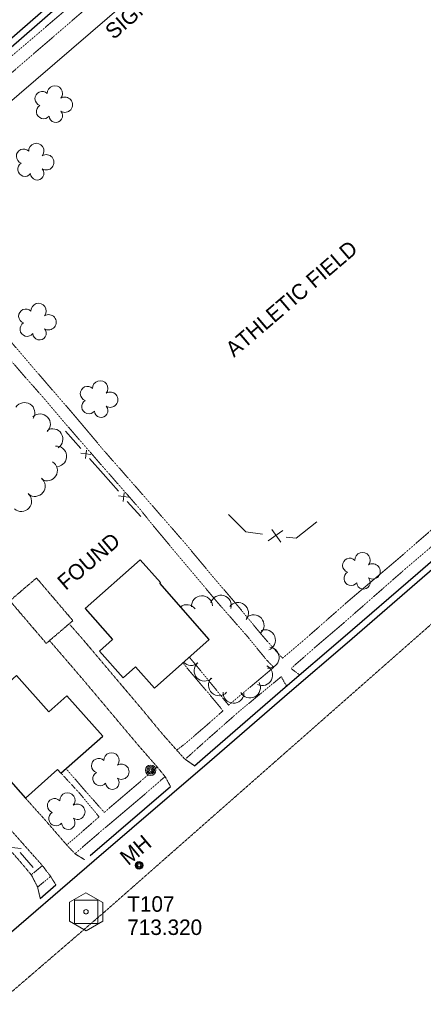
# Model space of a CAD drawing. Extents: x 863487 to 870045, y 569252 to 575761.
# Tile 45 of 66: x 867852 to 868008, y 572620 to 573001. Entities that reach past the tile are written whole.
import ezdxf
from ezdxf.enums import TextEntityAlignment as Align

# ---------------------------------------------------------------- set-up
doc = ezdxf.new("R2010")
doc.units = 0
doc.header["$LTSCALE"] = 0.005
doc.header["$MEASUREMENT"] = 0
doc.linetypes.add('DGN Style 3', pattern=[37.5, 25, -12.5])
doc.linetypes.add('DGN Style 5', pattern=[20, 10, -10])
for name, color, linetype, lineweight in [('E_BLD_Name', 241, 'Continuous', 15), ('E_BMGRD', 2, 'Egr', 15), ('E_DRN_Grate', 5, 'Continuous', 15), ('E_DWY', 2, 'DGN Style 3', 15), ('E_FEN_ChainLink', 40, 'Efcl', 15), ('E_LAND_Vegetation', 3, 'Continuous', 15), ('E_MAP_Control', 4, 'Continuous', 15), ('E_MAP_Limits', 3, 'DGN Style 3', 15), ('E_MISCPROP', 30, 'Continuous', 15), ('E_MISCPROP_HvyDash', 241, 'DGN Style 3', 25), ('E_MISCPROP_HvyLine', 241, 'Continuous', 25), ('E_MISCPROP_Railing', 30, 'Continuous', 15), ('E_PATH_Sidewalk', 2, 'DGN Style 5', 15), ('E_RDWY', 21, 'Continuous', 25)]:
    doc.layers.add(name, color=color, linetype=linetype, lineweight=lineweight)
doc.styles.add('Style-IGR_FONT_0', font='IGR_FONT_0.shx')
doc.linetypes.add('Efcl', pattern='A,42,-7.5,[21,dgnlstyle-ewdotudls.shx,S=0.059384,R=0,X=0,Y=0],-7.5,42', length=99)
doc.linetypes.add('Egr', pattern='A,20,[34,dgnlstyle-ewdotudls.shx,S=0.03732,R=0,X=0,Y=0],20', length=40)

# ---------------------------------------------------------------- blocks, each defined once
blk = doc.blocks.new('TP')
at = {"layer": 'E_MAP_Control', "color": 161, "linetype": 'Continuous', "lineweight": 0, "flags": 128}
for points in [[(-6.41, 3.76), (-6.41, -3.63), (0.05, -7.35), (6.44, -3.69), (6.44, 3.64), (-0.08, 7.36)], [(-4.5, -4.5), (-4.5, 4.5), (4.5, 4.5), (4.5, -4.5)]]:
    blk.add_lwpolyline(points, close=True, dxfattribs=at)
at = {"layer": 'E_MAP_Control', "color": 161, "linetype": 'Continuous', "lineweight": 0}
blk.add_circle((0, 0), 0.871, dxfattribs=at)
blk = doc.blocks.new('MHO_6')
at = {"layer": 'E_DRN_Grate', "color": 20, "linetype": 'Continuous', "lineweight": 0}
for centre, radius in [((0.06, 0.01), 1.5), ((0.07, 0.01), 1.22), ((0.06, 0), 0.968), ((0.03, -0.01), 0.605)]:
    blk.add_circle(centre, radius, dxfattribs=at)
blk = doc.blocks.new('MHT_5')
at = {"layer": 'E_DRN_Grate', "color": 20, "linetype": 'Continuous', "lineweight": 0, "style": 'Style-IGR_FONT_0'}
blk.add_text('MH', height=6, rotation=0, dxfattribs=at).set_placement((-0.08, -3.13), align=Align.CENTER)
blk = doc.blocks.new('POLE')
at = {"layer": 'E_MISCPROP', "color": 20, "linetype": 'Continuous', "lineweight": 0}
for centre, radius in [((-0.01, 0.02), 2.02), ((-0.01, 0.03), 1.52), ((0, -0.01), 1.01), ((0, 0), 0.502)]:
    blk.add_circle(centre, radius, dxfattribs=at)
blk = doc.blocks.new('SIGN')
at = {"layer": 'E_MISCPROP', "color": 20, "linetype": 'Continuous', "lineweight": 0, "style": 'Style-IGR_FONT_0'}
blk.add_text('SIGN', height=6, rotation=0.0001, dxfattribs=at).set_placement((-9.6, -0.01), align=Align.MIDDLE_LEFT)
blk = doc.blocks.new('FOUND')
at = {"layer": 'E_BLD_Name', "color": 241, "linetype": 'Continuous', "lineweight": 0, "style": 'Style-IGR_FONT_0'}
blk.add_text('FOUND', height=6, rotation=360, dxfattribs=at).set_placement((14.41, 0.55), align=Align.CENTER)
blk = doc.blocks.new('ATHFLD')
at = {"layer": 'E_BMGRD', "color": 51, "linetype": 'Continuous', "lineweight": 0, "style": 'Style-IGR_FONT_0'}
blk.add_text('ATHLETIC FIELD', height=6, rotation=0.0001, dxfattribs=at).set_placement((0.23, 3.28), align=Align.TOP_CENTER)
blk = doc.blocks.new('TREE')
at = {"layer": 'E_LAND_Vegetation', "color": 93, "linetype": 'Continuous', "lineweight": 0}
for centre, radius, start, end in [((-1.47, 4.28), 2.78, 1.3946, 209.1676), ((3.57, 2.42), 2.97, 278.4237, 139.6576), ((-4.47, 0.2), 2.78, 78.0716, 279.0827), ((-2.01, -4.2), 2.61, 140.7798, 358.7124), ((3.46, -3.43), 2.97, 196.0746, 79.0478)]:
    blk.add_arc(centre, radius, start, end, dxfattribs=at)

msp = doc.modelspace()

# ---------------------------------------------------------------- linework, layer by layer
at = {"layer": 'E_DWY', "color": 51, "linetype": 'DGN Style 3', "flags": 128}
for points in [[(867919.43, 572711.93), (867915.9, 572714.38), (867915.8, 572714.4), (867912.62, 572717.93), (867906.76, 572724.54), (867899.56, 572733.25), (867875.66, 572761.49), (867871.16, 572766.58)], [(867910.14, 572703.95), (867908.06, 572707.72), (867908.06, 572707.72), (867904.95, 572711.53), (867897.27, 572720.32), (867875.87, 572745.75), (867866.1, 572757.12), (867863.37, 572760.26)], [(867859.62, 572660.55), (867858.63, 572664.76), (867858.56, 572665.03), (867856.24, 572669.58), (867851.34, 572675.41), (867838.53, 572689.83), (867823.7, 572706.73), (867814.87, 572716.85), (867812.85, 572719.2), (867813.34, 572720.47), (867813.59, 572720.8), (867813.92, 572721.12), (867814.57, 572721.5), (867815.71, 572721.94), (867816.29, 572722.17), (867816.45, 572722.2), (867821.22, 572717.59)], [(867865.72, 572665.78), (867863.65, 572669.07), (867863.56, 572669.2), (867860.41, 572673.33), (867848.48, 572686.74), (867834.38, 572702.48), (867826.54, 572711.35), (867821.22, 572717.59)], [(867876.98, 572675.46), (867873.24, 572677.74), (867869.94, 572681.21), (867860.49, 572692.11), (867858.19, 572694.61), (867853.01, 572700.43), (867853.03, 572700.44)]]:
    msp.add_lwpolyline(points, dxfattribs=at)
at = {"layer": 'E_FEN_ChainLink', "linetype": 'Continuous'}
msp.add_lwpolyline([(868063.54, 573154.49), (867837.52, 572960.21), (867837.52, 572960.21)], dxfattribs=at)
msp.add_lwpolyline([(868063.54, 573154.49), (867837.52, 572960.21), (867837.52, 572960.21)], dxfattribs=at)
at = {"layer": 'E_LAND_Vegetation', "color": 93, "linetype": 'Continuous'}
for centre, radius, start, end in [((867853.55, 572848.69), 3.98, 327.3365, 147.3212), ((867859.57, 572844.28), 3.98, 314.0129, 133.9976), ((867864.43, 572838.53), 3.98, 302.2776, 122.2623), ((867865.9, 572831.84), 3.98, 275.7861, 95.7708), ((867862.31, 572826.33), 3.98, 238.0177, 58.0024), ((867857.56, 572820.27), 3.98, 230.9533, 50.938), ((867852.3, 572814.45), 3.98, 227.4883, 47.473), ((867922.34, 572773.74), 4.06, 3.1703, 183.1549), ((867929.69, 572773.97), 4.06, 343.6784, 163.663), ((867916.46, 572770.3), 4.06, 36.6129, 127.1548), ((867936.31, 572771.15), 4.06, 322.1459, 142.1306), ((867942.37, 572766.37), 4.06, 311.7764, 131.7611), ((867946.78, 572760.59), 4.06, 291.3276, 111.3123), ((867948.2, 572753.85), 4.06, 263.9491, 83.9338), ((867918.13, 572754.88), 4.06, 223.8587, 309.9893), ((867923.36, 572748.83), 4.06, 133.1399, 313.1246), ((867945.68, 572747.04), 4.06, 243.6365, 63.6212), ((867928.92, 572743.15), 4.06, 137.3757, 317.3604), ((867940.96, 572742.27), 4.06, 208.4954, 28.4801), ((867934.59, 572740.21), 4.06, 177.2914, 357.2761)]:
    msp.add_arc(centre, radius, start, end, dxfattribs=at)
at = {"layer": 'E_MAP_Limits', "color": 73, "linetype": 'DGN Style 3', "flags": 128}
for points in [[(868583.78, 573270.38), (868538.76, 573221.42), (868487.83, 573174.58), (868431.41, 573126.01), (868370.06, 573073.81), (868298.27, 573011.52), (868167.19, 572899.51), (868018.67, 572773.3), (867885.09, 572655.79)], [(867885.09, 572655.79), (867812.62, 572593.48), (867690.35, 572489.73), (867575.45, 572390.97), (867480.25, 572309.95), (867371.45, 572216.7), (867290.49, 572148.35), (867236.98, 572105.74), (867193.6, 572080.19)]]:
    msp.add_lwpolyline(points, dxfattribs=at)
at = {"layer": 'E_MISCPROP_HvyDash', "color": 241, "linetype": 'DGN Style 3', "flags": 128}
msp.add_lwpolyline([(867858.17, 572784.69), (867872.29, 572768.15), (867861.98, 572759.35), (867847.85, 572775.89)], close=True, dxfattribs=at)
at = {"layer": 'E_MISCPROP_HvyLine', "color": 241, "linetype": 'Continuous', "flags": 128}
for points in [[(867898.39, 572791.76), (867877.07, 572772.91), (867887.71, 572760.88), (867882.6, 572756.36), (867891.74, 572746.03), (867896.58, 572750.32), (867903.89, 572742.06), (867925.19, 572760.89), (867905.95, 572782.65), (867906.23, 572782.9)], [(867862.96, 572732.85), (867850.45, 572746.93), (867828.81, 572727.69), (867853.92, 572699.44), (867866.37, 572710.51), (867867.66, 572709.06), (867883.85, 572723.46), (867869.96, 572739.08)]]:
    msp.add_lwpolyline(points, close=True, dxfattribs=at)
at = {"layer": 'E_MISCPROP_Railing', "color": 40, "linetype": 'Continuous'}
for p, q in [((867879.21, 572832.54), (867875.34, 572833.05)), ((867877.2, 572830.94), (867877.62, 572834.26)), ((867891.79, 572814.39), (867892.21, 572817.71)), ((867893.8, 572815.98), (867889.93, 572816.49)), ((867953.69, 572803.14), (867947.96, 572799.15)), ((867952.95, 572798.61), (867949.5, 572803.5)), ((867852.27, 572679.85), (867848.53, 572680.34))]:
    msp.add_line(p, q, dxfattribs=at)
at = {"layer": 'E_MISCPROP_Railing', "color": 40, "linetype": 'Continuous', "flags": 128}
for points in [[(867875.34, 572834.85), (867869.41, 572841.58)], [(867884, 572825.02), (867878.79, 572830.94)], [(867889.93, 572818.29), (867884, 572825.02)], [(867898.59, 572808.46), (867893.37, 572814.38)], [(867945.81, 572801.62), (867939.4, 572802.55), (867932.65, 572809.3)], [(867966.89, 572806.49), (867958.84, 572800.11), (867955.05, 572800.52)], [(867856.91, 572672.59), (867851.86, 572678.3)]]:
    msp.add_lwpolyline(points, dxfattribs=at)
at = {"layer": 'E_PATH_Sidewalk', "color": 51, "linetype": 'DGN Style 5', "flags": 128}
for points in [[(868130.92, 573230.54), (868109.97, 573212), (868091.92, 573196.31), (868072.32, 573179.84), (868044.41, 573155.7), (868014.3, 573129.88), (867991.55, 573110.21), (867967.2, 573089.26), (867949.43, 573074.07), (867924.89, 573052.84), (867895.9, 573027.71), (867867.12, 573002.73), (867830.7, 572971.67), (867808.96, 572953.04), (867793.67, 572939.93)], [(867796.9, 572935.69), (867814.28, 572950.76), (867819.09, 572945.57), (867822.94, 572948.6), (867818.24, 572954.26), (867839.75, 572972.88), (867877.34, 573005.23), (867928.9, 573049.85), (867979.29, 573093.05), (868022.06, 573129.92), (868057.33, 573160.31), (868098.83, 573196.5), (868134.88, 573227.79)], [(867796.9, 572935.69), (867808.54, 572922.25), (867828.55, 572898.98), (867841.77, 572883.83), (867856.04, 572867.12), (867872.8, 572847.76), (867884.29, 572834.09), (867898.84, 572817.58), (867915.73, 572798.24), (867925.59, 572786.38), (867936.38, 572773.72), (867945.47, 572762.73), (867949.75, 572757.84), (867953.63, 572753.61), (867961.21, 572760.02), (867979.08, 572775.72), (867997.89, 572791.63), (868012.4, 572804.24), (868039.1, 572827), (868068.73, 572852.53), (868089.66, 572870.88), (868118.45, 572895.57), (868143.58, 572916.91), (868161.6, 572932.3), (868181.24, 572948.79), (868198.51, 572963.48), (868211.39, 572974.38), (868227.35, 572987.41)], [(868230.66, 572984.07), (868219.28, 572974.26), (868202.5, 572960.32), (868181.42, 572942.36), (868166.57, 572929.79), (868156.76, 572921.71), (868128.46, 572897.57), (868108.28, 572880.05), (868087.18, 572862), (868077.25, 572853.5), (868043.58, 572824.48), (868017.9, 572802.48), (868006.88, 572793.03), (868001.53, 572788.49), (867977.42, 572767.38), (867965.66, 572757.33), (867956.88, 572749.64), (867960.23, 572747.14)], [(867917.45, 572754.05), (867924.36, 572745.69), (867932.68, 572735.43), (867950.16, 572750.08), (867947.39, 572752.96), (867939.95, 572762.06), (867929, 572774.52), (867920.71, 572784.37), (867912.1, 572794.59), (867902.66, 572805.93), (867898.33, 572811.35), (867890.27, 572820.56), (867882.49, 572829.43), (867869.88, 572843.92), (867861.47, 572853.86), (867851.84, 572864.72), (867838.54, 572880.36), (867824.19, 572896.26), (867812.17, 572910.47), (867800.98, 572923.32), (867792.88, 572932.58), (867782.97, 572923.7), (867774.59, 572916.51), (867765.56, 572908.34)], [(867912.54, 572718.02), (867915.65, 572720.35), (867922.78, 572726.44), (867930.52, 572733.23), (867924.86, 572740.09), (867922.49, 572742.83), (867914.92, 572751.81)], [(867955.2, 572742.82), (867954.27, 572744.32), (867953.12, 572746.48), (867936.88, 572733.12), (867923.46, 572721.3), (867915.8, 572714.4)], [(867866.85, 572709.97), (867866.36, 572710.5)], [(867869.65, 572710.83), (867876.3, 572703.11), (867884.47, 572693.9), (867891.41, 572699.8), (867905.01, 572711.47)], [(867869.88, 572681.28), (867873.13, 572683.99), (867882.45, 572692.17), (867874.85, 572701.33), (867867.68, 572709.08)], [(867908.05, 572707.74), (867899.06, 572699.97), (867882.42, 572685.93), (867873.1, 572677.88)], [(867860.47, 572673.25), (867856.14, 572669.71)], [(867863.64, 572669.08), (867858.59, 572664.91)]]:
    msp.add_lwpolyline(points, dxfattribs=at)
at = {"layer": 'E_RDWY', "color": 21, "linetype": 'Continuous', "flags": 128}
for points in [[(868128.71, 573232.2), (868114.66, 573220.09), (868095.08, 573203), (868062.64, 573175.17), (868038.76, 573154.53), (868013.76, 573132.96), (867991.6, 573113.86), (867965.77, 573091.72), (867946.07, 573074.75), (867922.28, 573054.16), (867895.76, 573031.67), (867870.46, 573009.61), (867848.35, 572990.25), (867820.96, 572967.24), (867797.29, 572946.35), (867780.8, 572932.38), (867762.46, 572916.27), (867761.68, 572915.6)], [(868012.13, 573134.85), (867989.97, 573115.76), (867964.14, 573093.61), (867944.43, 573076.64), (867920.65, 573056.05), (867894.13, 573033.57), (867868.82, 573011.5), (867846.73, 572992.15), (867819.33, 572969.14), (867795.65, 572948.24), (867779.17, 572934.27), (867760.81, 572918.15), (867740.34, 572900.45), (867717.67, 572880.97), (867683.08, 572851.29)], [(867919.43, 572711.93), (867923.6, 572715.52), (867954.66, 572742.36), (867977, 572761.5), (868006.06, 572786.61), (868040.97, 572816.74), (868072.57, 572843.97), (868097.84, 572865.56), (868120.5, 572885.21), (868159.29, 572918.83), (868199.71, 572953.32), (868221.14, 572971.8), (868230.44, 572980.02), (868233.43, 572982.53)], [(867880.59, 572675.26), (867925.24, 572713.63), (867956.29, 572740.47), (867978.62, 572759.61), (868007.7, 572784.72), (868042.61, 572814.85)], [(867878.96, 572677.16), (867910.14, 572703.95)], [(867609.44, 572441.61), (867650.23, 572476.29), (867684.4, 572505.92), (867712.75, 572530.6), (867743.88, 572557.36), (867784.81, 572592.48), (867824.57, 572626.82), (867841.81, 572641.96), (867880.59, 572675.26)], [(867859.62, 572660.55), (867865.72, 572665.78)]]:
    msp.add_lwpolyline(points, dxfattribs=at)

# ---------------------------------------------------------------- block references
at = {"layer": 'E_BLD_Name', "color": 241, "linetype": 'Continuous', "xscale": 1.000001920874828, "yscale": 1.000001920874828, "zscale": 1.000001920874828, "rotation": 40.49300492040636}
msp.add_blockref('FOUND', (867869.75, 572779.13), dxfattribs=at)
at = {"layer": 'E_BMGRD', "color": 51, "linetype": 'Continuous', "rotation": 40.5035964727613}
msp.add_blockref('ATHFLD', (867957.06, 572892.58), dxfattribs=at)
at = {"layer": 'E_DRN_Grate', "color": 20, "linetype": 'Continuous', "xscale": 0.9999984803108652, "yscale": 0.9999984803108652, "zscale": 0.9999984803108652, "rotation": 39.95816799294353}
for name, p in [('MHT_5', (867896.59, 572679.49)), ('MHO_6', (867897.95, 572673.35))]:
    msp.add_blockref(name, p, dxfattribs=at)
at = {"layer": 'E_LAND_Vegetation', "color": 93, "linetype": 'Continuous', "xscale": 1.00000194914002, "yscale": 1.00000194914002, "zscale": 1.00000194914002, "rotation": 42.43564468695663}
for p in [(867864.33, 572968.25), (867857.11, 572945.94), (867858, 572883.96), (867881.91, 572853.97), (867983.63, 572787.44), (867886.24, 572709.84), (867869.15, 572694.32)]:
    msp.add_blockref('TREE', p, dxfattribs=at)
at = {"layer": 'E_MAP_Control', "color": 161, "linetype": 'Continuous'}
msp.add_blockref('TP', (867877.4, 572655.39), dxfattribs=at)
msp.add_blockref('TP', (867877.4, 572655.39), dxfattribs=at)
at = {"layer": 'E_MISCPROP', "color": 20, "linetype": 'Continuous'}
for name, p, rotation in [('SIGN', (867893.38, 573001.61), 41.08018350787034), ('POLE', (867902.47, 572710.21), 40.63113079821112)]:
    msp.add_blockref(name, p, dxfattribs=dict(at, rotation=rotation))

# ---------------------------------------------------------------- texts
at = {"layer": 'E_MAP_Control', "color": 161, "linetype": 'Continuous', "style": 'Style-IGR_FONT_0'}
for s, p in [('T107', (867893.4, 572655.39)), ('T107', (867893.4, 572655.39)), ('713.320', (867893.4, 572646.39)), ('713.320', (867893.4, 572646.39))]:
    msp.add_text(s, height=6, dxfattribs=at).set_placement(p)

doc.saveas('drawing.dxf')
